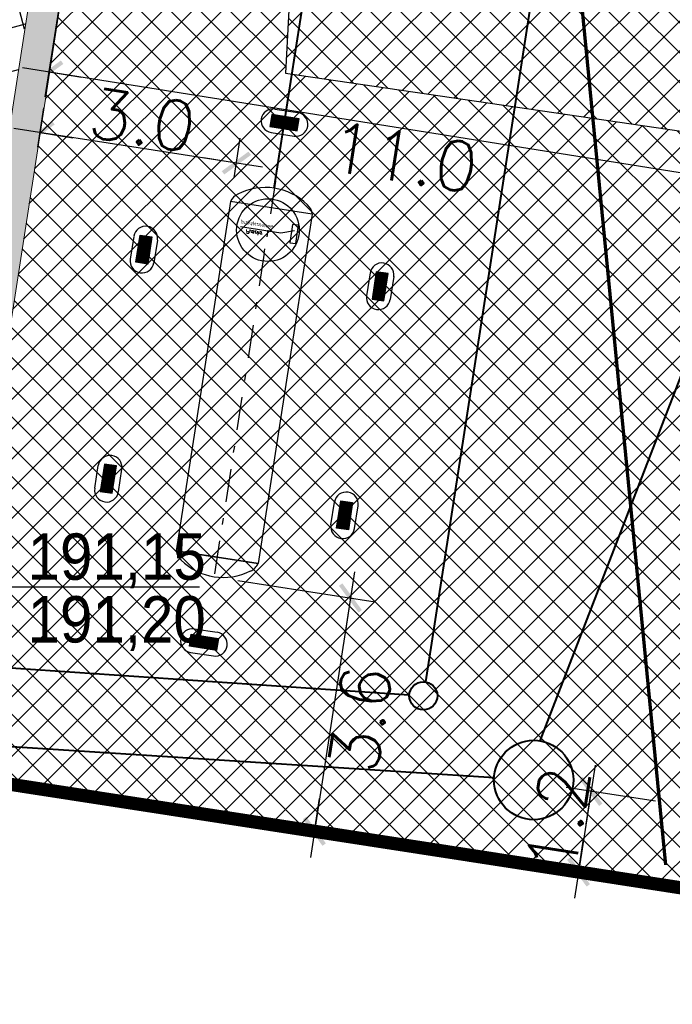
# Model space of a CAD drawing. Header units: metres. Extents: x 5515420 to 5516573, y 5683131 to 5683463.
# Tile 10 of 94: x 5516071 to 5516081, y 5683286 to 5683301. Entities that reach past the tile are written whole.
import ezdxf

# ---------------------------------------------------------------- set-up
doc = ezdxf.new("R2010")
doc.units = ezdxf.units.M
for name, pattern in [('CENTER', [2, 1.25, -0.25, 0.25, -0.25]), ('DASHDOT', [1, 0.5, -0.25, 0, -0.25]), ('L_0_02', [0])]:
    doc.linetypes.add(name, pattern=pattern)
doc.layers.get('0').update_dxf_attribs({"linetype": 'CONTINUOUS', "lineweight": 18, "true_color": 0x000000})
doc.layers.get('Defpoints').update_dxf_attribs({"linetype": 'CONTINUOUS'})
for name, color, linetype in [('A-Budynek', 170, 'CONTINUOUS'), ('A-Budynek szraf', 170, 'CONTINUOUS'), ('A-Chodniki', 230, 'CONTINUOUS'), ('A-Granica', 94, 'CENTER'), ('A-Nawierzchnie', 41, 'CONTINUOUS'), ('A-Rzędne', 210, 'CONTINUOUS'), ('A-Zbiornik-LPG', 51, 'CONTINUOUS')]:
    doc.layers.add(name, color=color, linetype=linetype)
for name, color, linetype, lineweight in [('D-WYMIARY', 7, 'CONTINUOUS', 15), ('RR_gaz', 40, 'CONTINUOUS', 40), ('RR_kd', 106, 'CONTINUOUS', 40), ('RR_kd_tloczna', 202, 'CONTINUOUS', 40), ('RR_woda_przylacza', 160, 'CONTINUOUS', 70)]:
    doc.layers.add(name, color=color, linetype=linetype, lineweight=lineweight)
doc.layers.add('EGB_DzialkaEwidencyjna', color=7, linetype='L_0_02', lineweight=18, true_color=0x000000)
doc.layers.get('0').off()
doc.styles.add('MZSK01', font='arial.ttf', dxfattribs={"width": 0.9, "height": 0.75})
doc.styles.add('ROMANS', font='romans', dxfattribs={"width": 0.9, "oblique": 15})
doc.styles.get("Standard").update_dxf_attribs({"font": 'simplex.shx'})
doc.dimstyles.get("Standard").update_dxf_attribs({"dimtxt": 0.18, "dimasz": 0.18, "dimexe": 0.18, "dimexo": 0.0625, "dimgap": 0.09, "dimtad": 0, "dimtih": 1, "dimtoh": 1, "dimdec": 4, "dimzin": 0, "dimdsep": 46, "dimtxsty": 'Standard', "dimcen": 0.09, "dimadec": 0, "dimazin": 0, "dimtfac": 1, "dimtdec": 4, "dimtofl": 0, "dimtmove": 0, "dimatfit": 3, "dimfxl": 1, "dimtolj": 1, "dimtzin": 0, "dimarcsym": 0})

# ---------------------------------------------------------------- blocks, each defined once
blk = doc.blocks.new('_ARCHTICK')
at = {"color": 0, "linetype": 'ByBlock', "lineweight": -2}
blk.add_line((0, 0), (-1, 0), dxfattribs=at)
blk.add_solid([(0.398, 0.309), (0.309, 0.398), (-0.309, -0.398), (-0.398, -0.309)], dxfattribs=at)
blk = doc.blocks.new('*D714')
at = {"layer": 'D-WYMIARY', "color": 14, "lineweight": -2}
for p, q in [((5516071.583, 5683302.406), (5516071.216, 5683300.111)), ((5516082.441, 5683300.669), (5516082.074, 5683298.374)), ((5516082.529, 5683298.686), (5516070.881, 5683300.549))]:
    blk.add_line(p, q, dxfattribs=at)
at = {"layer": 'Defpoints', "color": 0}
for p in [(5516071.641, 5683302.764), (5516082.498, 5683301.027), (5516071.276, 5683300.486)]:
    blk.add_point(p, dxfattribs=at)
at = {"layer": 'D-WYMIARY', "color": 14, "lineweight": -2, "xscale": 0.5, "yscale": 0.5, "zscale": 0.5}
for p, rotation in [((5516071.276, 5683300.486), 170.9135448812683), ((5516082.134, 5683298.749), 350.9135448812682)]:
    blk.add_blockref('_ARCHTICK', p, dxfattribs=dict(at, rotation=rotation))
at = {"layer": 'D-WYMIARY', "color": 50, "linetype": 'ByBlock', "insert": (5516076.638, 5683299.198), "char_height": 0.75, "attachment_point": 5, "rotation": 350.9135}
blk.add_mtext('\\A1;11.0', dxfattribs=at)
blk = doc.blocks.new('*D804')
at = {"layer": 'D-WYMIARY', "color": 14, "lineweight": -2}
for p, q in [((5516079.527, 5683290.017), (5516079.217, 5683288.009)), ((5516080.439, 5683289.472), (5516079.091, 5683289.68)), ((5516080.251, 5683288.254), (5516078.903, 5683288.463))]:
    blk.add_line(p, q, dxfattribs=at)
at = {"layer": 'Defpoints', "color": 0}
for p in [(5516080.797, 5683289.416), (5516079.278, 5683288.405), (5516080.609, 5683288.199)]:
    blk.add_point(p, dxfattribs=at)
at = {"layer": 'D-WYMIARY', "color": 14, "lineweight": -2, "xscale": 0.5, "yscale": 0.5, "zscale": 0.5}
for p, rotation in [((5516079.466, 5683289.622), 81.22534036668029), ((5516079.278, 5683288.405), 261.2253403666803)]:
    blk.add_blockref('_ARCHTICK', p, dxfattribs=dict(at, rotation=rotation))
at = {"layer": 'D-WYMIARY', "color": 50, "linetype": 'ByBlock', "insert": (5516078.97, 5683289.193), "char_height": 0.75, "attachment_point": 5, "rotation": 81.2253}
blk.add_mtext('\\A1;1.2', dxfattribs=at)
blk = doc.blocks.new('*D829')
at = {"layer": 'D-WYMIARY', "color": 14, "lineweight": -2}
for p, q in [((5516075.894, 5683292.938), (5516075.228, 5683288.625)), ((5516074.131, 5683292.805), (5516076.208, 5683292.485)), ((5516073.588, 5683289.283), (5516075.665, 5683288.962))]:
    blk.add_line(p, q, dxfattribs=at)
at = {"layer": 'Defpoints', "color": 0}
for p in [(5516073.773, 5683292.861), (5516073.229, 5683289.338), (5516075.289, 5683289.02)]:
    blk.add_point(p, dxfattribs=at)
at = {"layer": 'D-WYMIARY', "color": 14, "lineweight": -2, "xscale": 0.5, "yscale": 0.5, "zscale": 0.5}
for p, rotation in [((5516075.833, 5683292.543), 81.22534035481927), ((5516075.289, 5683289.02), 261.2253403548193)]:
    blk.add_blockref('_ARCHTICK', p, dxfattribs=dict(at, rotation=rotation))
at = {"layer": 'D-WYMIARY', "color": 50, "linetype": 'ByBlock', "insert": (5516075.981, 5683290.717), "char_height": 0.75, "attachment_point": 5, "rotation": 81.2253}
blk.add_mtext('\\A1;3.6', dxfattribs=at)
blk = doc.blocks.new('*D830')
at = {"layer": 'D-WYMIARY', "color": 14, "lineweight": -2}
for p, q in [((5516071.111, 5683299.348), (5516071.204, 5683299.945)), ((5516074.505, 5683299.049), (5516070.75, 5683299.631)), ((5516074.075, 5683298.888), (5516074.168, 5683299.485))]:
    blk.add_line(p, q, dxfattribs=at)
at = {"layer": 'Defpoints', "color": 0}
for p in [(5516071.145, 5683299.57), (5516071.055, 5683298.99), (5516074.02, 5683298.53)]:
    blk.add_point(p, dxfattribs=at)
at = {"layer": 'D-WYMIARY', "color": 14, "lineweight": -2, "xscale": 0.5, "yscale": 0.5, "zscale": 0.5}
for p, rotation in [((5516071.145, 5683299.57), 171.1838519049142), ((5516074.11, 5683299.11), 351.1838519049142)]:
    blk.add_blockref('_ARCHTICK', p, dxfattribs=dict(at, rotation=rotation))
at = {"layer": 'D-WYMIARY', "color": 50, "linetype": 'ByBlock', "insert": (5516072.693, 5683299.76), "char_height": 0.75, "attachment_point": 5, "rotation": 351.1839}
blk.add_mtext('\\A1;3.0', dxfattribs=at)

msp = doc.modelspace()

# ---------------------------------------------------------------- hatches: boundary and pattern name
at = {"layer": 'A-Budynek', "linetype": 'ByBlock'}
h = msp.add_hatch(color=256, dxfattribs=at)
h.paths.add_polyline_path([(5516047.347, 5683315.768), (5516072.575, 5683311.855), (5516069.858, 5683294.334), (5516044.629, 5683298.247)], flags=16)
h.paths.add_polyline_path([(5516063.054, 5683293.396), (5516062.688, 5683293.453), (5516062.918, 5683294.935), (5516057.354, 5683295.798), (5516057.124, 5683294.316), (5516056.759, 5683294.372), (5516056.989, 5683295.855), (5516051.425, 5683296.717), (5516051.195, 5683295.235), (5516050.83, 5683295.292), (5516051.06, 5683296.774), (5516044.607, 5683297.775), (5516044.377, 5683296.293), (5516044.011, 5683296.349), (5516044.241, 5683297.832), (5516044.093, 5683297.855), (5516046.954, 5683316.304), (5516053.921, 5683315.224), (5516053.961, 5683315.521), (5516054.333, 5683315.463), (5516054.287, 5683315.167), (5516065.78, 5683313.384), (5516065.826, 5683313.683), (5516066.192, 5683313.625), (5516066.145, 5683313.328), (5516073.112, 5683312.247), (5516070.25, 5683293.798), (5516070.102, 5683293.821), (5516069.872, 5683292.338), (5516069.506, 5683292.395), (5516069.736, 5683293.877), (5516063.283, 5683294.878)])
at = {"layer": 'A-Budynek szraf', "linetype": 'ByBlock', "transparency": 33554687}
h = msp.add_hatch(dxfattribs=at)
h.set_pattern_fill('ANSI37', color=256, scale=0.2, angle=60, style=0)
h.set_pattern_definition([(105, (-191.2214, 9e-10), (-0.613362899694, -0.16435009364), []), (195, (-191.2214, 9e-10), (0.16435009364, -0.613362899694), [])])
h.paths.add_polyline_path([(5516072.189, 5683309.364), (5516067.782, 5683309.364), (5516067.782, 5683306.645), (5516071.767, 5683306.645), (5516069.858, 5683294.334), (5516044.629, 5683298.247), (5516047.347, 5683315.768), (5516072.575, 5683311.855)])
h.paths.add_polyline_path([(5516054.454, 5683304.923), (5516060.695, 5683304.923), (5516060.695, 5683303.164), (5516054.454, 5683303.164)], flags=16)
at = {"layer": 'A-Nawierzchnie', "linetype": 'ByBlock', "true_color": 0xb7e0ab, "transparency": 33554687}
h = msp.add_hatch(dxfattribs=at)
h.set_pattern_fill('ANSI37', color=9, scale=0.1, style=0)
h.set_pattern_definition([(45, (615.27432, 129.31925), (-0.224506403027, 0.224506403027), []), (135, (615.27432, 129.31925), (-0.224506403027, -0.224506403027), [])])
h.paths.add_polyline_path([(5516099.664, 5683319.51), (5516093.181, 5683320.492, 0.024008), (5516090.889, 5683320.728), (5516071.667, 5683321.776, -0.024847), (5516069.296, 5683322.023), (5516062.303, 5683323.109, -0.363827), (5516061.033, 5683324.559), (5516063.231, 5683324.231), (5516064.491, 5683332.647), (5516062.295, 5683332.975), (5516065.443, 5683353.379, 0.414214), (5516062.934, 5683356.801), (5516050.09, 5683358.776, 0.414195), (5516046.669, 5683356.267), (5516042.257, 5683327.599, 0.414232), (5516044.766, 5683324.178), (5516053.344, 5683322.858, -0.020079), (5516053.58, 5683322.812), (5516052.669, 5683316.936), (5516054.151, 5683316.706), (5516053.921, 5683315.224), (5516046.954, 5683316.304), (5516046.534, 5683313.591), (5516044.962, 5683313.835), (5516043.962, 5683307.382), (5516045.533, 5683307.139), (5516044.093, 5683297.855), (5516044.241, 5683297.832), (5516044.011, 5683296.349), (5516069.872, 5683292.338), (5516070.102, 5683293.821), (5516070.25, 5683293.798), (5516071.69, 5683303.082), (5516073.261, 5683302.838), (5516074.262, 5683309.291), (5516072.691, 5683309.535), (5516073.112, 5683312.247), (5516066.145, 5683313.328), (5516066.375, 5683314.81), (5516068.141, 5683314.536), (5516068.713, 5683314.453), (5516069.444, 5683314.362), (5516070.422, 5683314.267), (5516071.256, 5683314.211), (5516075.586, 5683313.975), (5516074.85, 5683300.465), (5516082.257, 5683299.38), (5516080.797, 5683289.416), (5516090.875, 5683287.94), (5516092.61, 5683299.784), (5516076.426, 5683302.154), (5516076.853, 5683309.98), (5516087.949, 5683309.371), (5516088.305, 5683315.861), (5516090.617, 5683315.735, -0.024008), (5516092.431, 5683315.549), (5516098.599, 5683314.614), (5516098.319, 5683313.307), (5516091.994, 5683314.283), (5516090.391, 5683303.903), (5516099.094, 5683302.561), (5516096.497, 5683285.747), (5516069.795, 5683289.868), (5516048.343, 5683290.099), (5516034.966, 5683291.964), (5516037.043, 5683305.716), (5516039.999, 5683324.309), (5516043.122, 5683343.076), (5516045.797, 5683360.442), (5516068.333, 5683356.976), (5516067.98, 5683322.477), (5516099.93, 5683320.736)])
at = {"layer": 'A-Nawierzchnie', "linetype": 'ByBlock', "true_color": 0xf8e4d3, "transparency": 33554687}
h = msp.add_hatch(dxfattribs=at)
h.set_pattern_fill('ANSI37', color=254, scale=0.1, style=0)
h.set_pattern_definition([(45, (0, 0), (-0.224506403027, 0.224506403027), []), (135, (0, 0), (-0.224506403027, -0.224506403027), [])])
h.paths.add_polyline_path([(5516054.151, 5683316.706), (5516052.669, 5683316.936), (5516053.58, 5683322.812, -0.135374), (5516054.979, 5683322.046), (5516054.151, 5683316.706)])
h.paths.add_polyline_path([(5516075.586, 5683313.975), (5516074.85, 5683300.465), (5516082.257, 5683299.38), (5516082.532, 5683301.26), (5516076.426, 5683302.154), (5516076.853, 5683309.98), (5516087.949, 5683309.371), (5516088.036, 5683310.868), (5516076.934, 5683311.473), (5516077.166, 5683315.391), (5516071.338, 5683315.708, -0.0249), (5516068.361, 5683316.02), (5516062.321, 5683316.957), (5516062.091, 5683315.474), (5516068.131, 5683314.538, 0.024826), (5516071.256, 5683314.211), (5516075.586, 5683313.975)])

# ---------------------------------------------------------------- linework, layer by layer
at = {"layer": 'A-Budynek', "linetype": 'Continuous', "lineweight": 13}
for points in [[(5516044.011, 5683296.349), (5516044.241, 5683297.832), (5516044.093, 5683297.855), (5516046.954, 5683316.304), (5516053.921, 5683315.224), (5516053.961, 5683315.521), (5516054.333, 5683315.463), (5516054.287, 5683315.167), (5516065.78, 5683313.384), (5516065.826, 5683313.683), (5516066.192, 5683313.625), (5516066.145, 5683313.328), (5516073.112, 5683312.247), (5516070.25, 5683293.798), (5516070.102, 5683293.821), (5516069.872, 5683292.338)], [(5516047.347, 5683315.768), (5516072.575, 5683311.855), (5516069.858, 5683294.334), (5516044.629, 5683298.247)]]:
    msp.add_lwpolyline(points, close=True, dxfattribs=at)
at = {"layer": 'A-Chodniki'}
msp.add_line((5516075.586, 5683313.975), (5516074.85, 5683300.465), dxfattribs=at)
at = {"layer": 'A-Chodniki', "linetype": 'ByBlock'}
msp.add_line((5516074.85, 5683300.465), (5516082.257, 5683299.38), dxfattribs=at)
at = {"layer": 'A-Granica', "lineweight": 13, "ltscale": 2}
msp.add_lwpolyline([(5516043.122, 5683343.076, 0.2, 0.2, 0), (5516045.797, 5683360.442, 0.2, 0.2, 0), (5516068.333, 5683356.976, 0.2, 0.2, 0), (5516067.98, 5683322.477, 0.2, 0.2, 0), (5516099.93, 5683320.736, 0.2, 0.2, 0), (5516098.319, 5683313.307, 0.2, 0.2, 0), (5516091.994, 5683314.283, 0.2, 0.2, 0), (5516090.391, 5683303.903, 0.2, 0.2, 0), (5516099.094, 5683302.561, 0.2, 0.2, 0), (5516096.497, 5683285.747, 0.2, 0.2, 0), (5516069.795, 5683289.868, 0.2, 0.2, 0), (5516048.343, 5683290.099, 0.2, 0.2, 0), (5516034.966, 5683291.964, 0.2, 0.2, 0), (5516037.043, 5683305.716, 0.2, 0.2, 0), (5516039.999, 5683324.309, 0.2, 0.2, 0)], format="xyseb", close=True, dxfattribs=at)
at = {"layer": 'A-Rzędne', "color": 26}
msp.add_line((5516069.707, 5683292.712), (5516073.554, 5683292.712), dxfattribs=at)
at = {"layer": 'A-Zbiornik-LPG', "linetype": 'ByBlock'}
for p, q in [((5516074.692, 5683299.926), (5516075.037, 5683299.873)), ((5516074.636, 5683299.57), (5516074.981, 5683299.516)), ((5516072.561, 5683298.003), (5516072.508, 5683297.658)), ((5516072.918, 5683297.948), (5516072.864, 5683297.603)), ((5516076.129, 5683297.45), (5516076.076, 5683297.105)), ((5516076.486, 5683297.395), (5516076.432, 5683297.05)), ((5516071.971, 5683294.199), (5516072.025, 5683294.544)), ((5516072.328, 5683294.143), (5516072.381, 5683294.488)), ((5516075.539, 5683293.645), (5516075.593, 5683293.99)), ((5516075.896, 5683293.59), (5516075.949, 5683293.935)), ((5516073.202, 5683293.255), (5516073.809, 5683293.161)), ((5516073.202, 5683293.255), (5516074.437, 5683293.064)), ((5516073.474, 5683292.077), (5516073.819, 5683292.024)), ((5516073.419, 5683291.721), (5516073.764, 5683291.668))]:
    msp.add_line(p, q, dxfattribs=at)
at = {"layer": 'A-Zbiornik-LPG'}
for p, q in [((5516074.645, 5683299.843), (5516074.617, 5683299.663)), ((5516075.057, 5683299.779), (5516074.645, 5683299.843)), ((5516075.029, 5683299.599), (5516075.057, 5683299.779)), ((5516074.617, 5683299.663), (5516075.029, 5683299.599)), ((5516074.02, 5683298.53), (5516073.202, 5683293.255)), ((5516075.255, 5683298.338), (5516074.02, 5683298.53)), ((5516075.255, 5683298.338), (5516074.437, 5683293.064)), ((5516074.173, 5683298.151), (5516074.784, 5683298.057)), ((5516074.784, 5683298.057), (5516074.99, 5683298.091)), ((5516074.96, 5683298.184), (5516074.917, 5683297.907)), ((5516075.05, 5683298.17), (5516074.96, 5683298.184)), ((5516075.007, 5683297.893), (5516075.05, 5683298.17)), ((5516072.591, 5683297.611), (5516072.655, 5683298.023)), ((5516072.655, 5683298.023), (5516072.835, 5683297.995)), ((5516072.835, 5683297.995), (5516072.771, 5683297.583)), ((5516074.53, 5683297.745), (5516074.541, 5683297.813)), ((5516074.917, 5683297.907), (5516075.007, 5683297.893)), ((5516072.771, 5683297.583), (5516072.591, 5683297.611)), ((5516076.223, 5683297.469), (5516076.159, 5683297.057)), ((5516076.403, 5683297.441), (5516076.223, 5683297.469)), ((5516076.339, 5683297.029), (5516076.403, 5683297.441)), ((5516076.159, 5683297.057), (5516076.339, 5683297.029)), ((5516072.118, 5683294.564), (5516072.054, 5683294.152)), ((5516072.298, 5683294.536), (5516072.118, 5683294.564)), ((5516072.234, 5683294.124), (5516072.298, 5683294.536)), ((5516072.054, 5683294.152), (5516072.234, 5683294.124)), ((5516075.622, 5683293.599), (5516075.686, 5683294.011)), ((5516075.686, 5683294.011), (5516075.866, 5683293.983)), ((5516075.866, 5683293.983), (5516075.802, 5683293.571)), ((5516075.802, 5683293.571), (5516075.622, 5683293.599)), ((5516074.437, 5683293.064), (5516073.202, 5683293.255)), ((5516073.4, 5683291.814), (5516073.428, 5683291.994)), ((5516073.428, 5683291.994), (5516073.84, 5683291.93)), ((5516073.84, 5683291.93), (5516073.812, 5683291.75)), ((5516073.812, 5683291.75), (5516073.4, 5683291.814))]:
    msp.add_line(p, q, dxfattribs=at)
at = {"layer": 'A-Zbiornik-LPG', "linetype": 'DASHDOT'}
msp.add_line((5516074.7, 5683298.838), (5516073.773, 5683292.861), dxfattribs=at)
at = {"layer": 'A-Zbiornik-LPG', "const_width": 0.18}
for points in [[(5516074.631, 5683299.753), (5516075.043, 5683299.689)], [(5516072.745, 5683298.009), (5516072.681, 5683297.597)], [(5516076.313, 5683297.455), (5516076.249, 5683297.043)], [(5516072.144, 5683294.138), (5516072.208, 5683294.55)], [(5516075.712, 5683293.585), (5516075.776, 5683293.997)], [(5516073.414, 5683291.904), (5516073.826, 5683291.84)]]:
    msp.add_lwpolyline(points, dxfattribs=at)
at = {"layer": 'A-Zbiornik-LPG'}
msp.add_circle((5516074.587, 5683298.097), 0.473, dxfattribs=at)
for centre, radius, start, end in [((5516074.664, 5683299.748), 0.18, 81.1839, 261.1839), ((5516075.009, 5683299.694), 0.18, 261.1839, 81.1839), ((5516074.546, 5683297.834), 0.907, 45.4596, 117.2184), ((5516074.214, 5683298.445), 0.212, 112.9697, 156.5288), ((5516075.044, 5683298.32), 0.212, 5.0383, 49.4031), ((5516072.739, 5683297.976), 0.18, 351.1839, 171.1839), ((5516072.686, 5683297.631), 0.18, 171.1839, 351.1839), ((5516076.308, 5683297.422), 0.18, 351.1839, 171.1839), ((5516076.254, 5683297.077), 0.18, 171.1839, 351.1839), ((5516072.203, 5683294.516), 0.18, 351.1839, 171.1839), ((5516072.149, 5683294.171), 0.18, 171.1839, 351.1839), ((5516075.771, 5683293.963), 0.18, 351.1839, 171.1839), ((5516075.717, 5683293.618), 0.18, 171.1839, 351.1839), ((5516073.412, 5683293.277), 0.212, 185.8389, 229.398), ((5516073.914, 5683293.759), 0.907, 225.1493, 296.9081), ((5516074.242, 5683293.145), 0.212, 292.9647, 337.3294), ((5516073.447, 5683291.899), 0.18, 81.1839, 261.1839), ((5516073.792, 5683291.846), 0.18, 261.1839, 81.1839)]:
    msp.add_arc(centre, radius, start, end, dxfattribs=at)
at = {"layer": 'EGB_DzialkaEwidencyjna', "linetype": 'CONTINUOUS', "lineweight": 18}
msp.add_line((5516096.497, 5683285.747), (5516069.795, 5683289.868), dxfattribs=at)
at = {"layer": 'RR_gaz'}
msp.add_line((5516074.683, 5683298.73), (5516077.123, 5683314.461), dxfattribs=at)
at = {"layer": 'RR_kd'}
for p, q in [((5516081.066, 5683317.709), (5516076.966, 5683291.275)), ((5516045.741, 5683291.904), (5516078.002, 5683289.832)), ((5516045.741, 5683291.904), (5516078.002, 5683289.832)), ((5516070.127, 5683291.527), (5516076.722, 5683291.079)), ((5516070.127, 5683291.527), (5516076.722, 5683291.079))]:
    msp.add_line(p, q, dxfattribs=at)
for centre, radius in [((5516076.934, 5683291.065), 0.212), ((5516076.934, 5683291.065), 0.212), ((5516078.601, 5683289.794), 0.6), ((5516078.601, 5683289.794), 0.6)]:
    msp.add_circle(centre, radius, dxfattribs=at)
at = {"layer": 'RR_kd_tloczna'}
msp.add_line((5516083.323, 5683302.377), (5516078.693, 5683290.387), dxfattribs=at)
at = {"layer": 'RR_woda_przylacza', "linetype": 'ByBlock'}
msp.add_line((5516078.157, 5683313.491), (5516080.591, 5683288.514), dxfattribs=at)

# ---------------------------------------------------------------- texts
at = {"layer": 'A-Rzędne', "color": 26, "char_height": 0.7, "width": 24.42792, "attachment_point": 1, "rotation": 0, "style": 'MZSK01'}
for s, insert in [('\\A1;191,15', (5516070.957, 5683293.517)), ('\\A1;191,20', (5516070.957, 5683292.57))]:
    msp.add_mtext(s, dxfattribs=dict(at, insert=insert))
at = {"layer": 'A-Zbiornik-LPG', "style": 'ROMANS', "oblique": 15, "text_generation_flag": 2, "width": 0.9}
for s, height, p in [(' przyłączeniowa', 0.05786, (5516074.141, 5683298.248)), ('   Puszka ', 0.0579, (5516074.14, 5683298.127))]:
    msp.add_text(s, height=height, rotation=171.1839, dxfattribs=at).set_placement(p)

# ---------------------------------------------------------------- dimensions: what is measured, and where the dimension line sits
at = {"layer": 'D-WYMIARY'}
for p1, p2, distance, picture, middle in [((5516082.498, 5683301.027), (5516071.641, 5683302.764), 2.307, '*D714', (5516076.638, 5683299.198)), ((5516074.02, 5683298.53), (5516071.055, 5683298.99), -0.587, '*D830', (5516072.693, 5683299.76)), ((5516073.773, 5683292.861), (5516073.229, 5683289.338), 2.084, '*D829', (5516075.981, 5683290.717))]:
    dim = msp.add_aligned_dim(p1=p1, p2=p2, distance=distance, dimstyle='Standard', override={"dimtxt": 0.75, "dimasz": 0.5, "dimexe": 0.38, "dimexo": 0.3625, "dimgap": 0.05, "dimtad": 2, "dimtih": 0, "dimdec": 1, "dimblk": 'ARCHTICK', "dimblk1": 'ARCHTICK', "dimblk2": 'ARCHTICK', "dimdle": 0.4, "dimclrd": 14, "dimclre": 14, "dimclrt": 50, "dimtvp": 0.3}, dxfattribs=at)
    dim.commit()
    dim.dimension.update_dxf_attribs({"geometry": picture, "text_midpoint": middle})
dim = msp.add_linear_dim(base=(5516079.278, 5683288.405), p1=(5516080.797, 5683289.416), p2=(5516080.609, 5683288.199), angle=261.2253, dimstyle='Standard', override={"dimtxt": 0.75, "dimasz": 0.5, "dimexe": 0.38, "dimexo": 0.3625, "dimgap": 0.05, "dimtad": 2, "dimtih": 0, "dimdec": 1, "dimblk": 'ARCHTICK', "dimblk1": 'ARCHTICK', "dimblk2": 'ARCHTICK', "dimdle": 0.4, "dimclrd": 14, "dimclre": 14, "dimclrt": 50, "dimtvp": 0.3}, dxfattribs=at)
dim.commit()
dim.dimension.update_dxf_attribs({"geometry": '*D804', "text_midpoint": (5516079.39, 5683289.128), "dimtype": 161})

doc.saveas('drawing.dxf')
